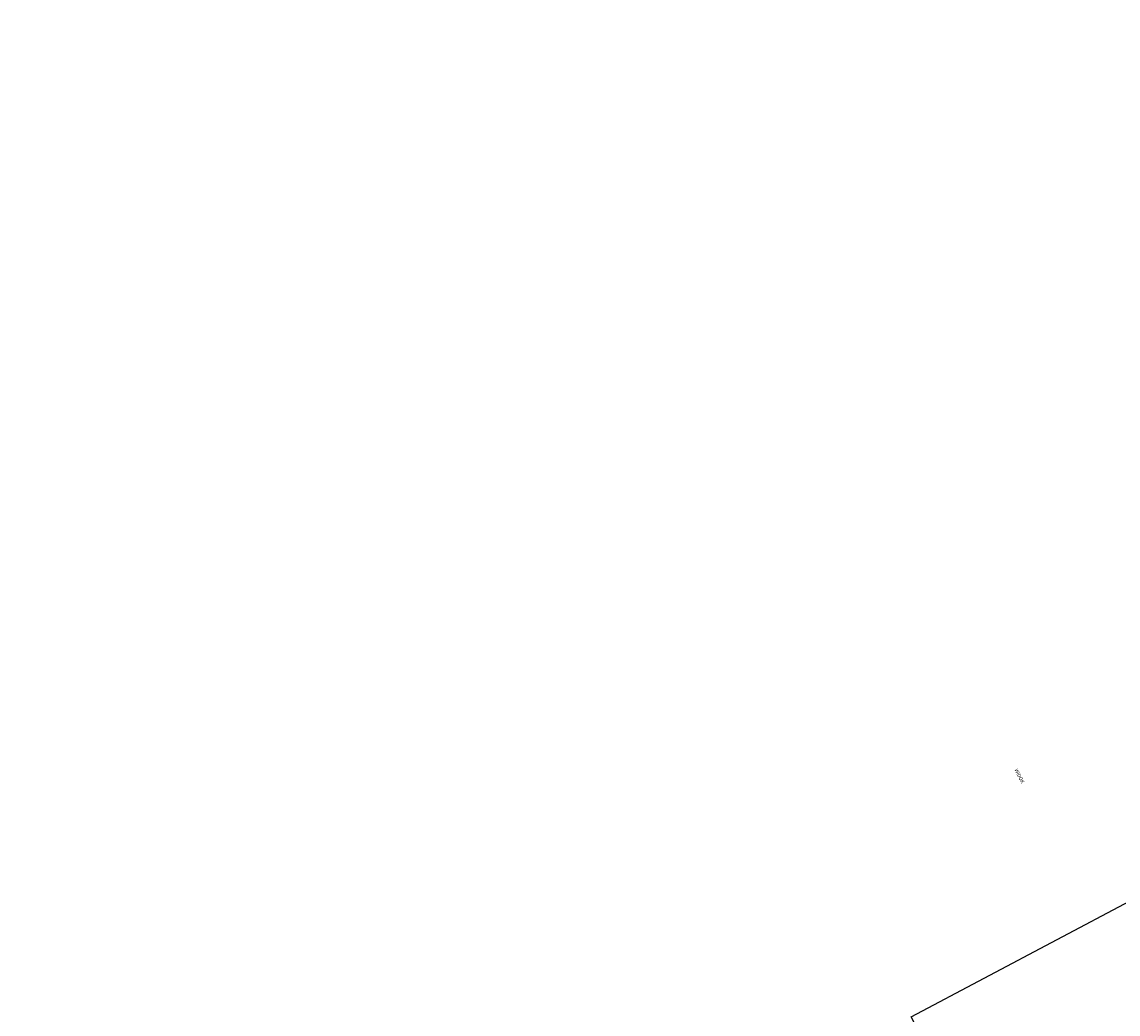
# Model space of a CAD drawing. Header units: millimetres. Extents: x -719417711 to 8331457056, y 1358857702 to 5726797456.
# Tile 34 of 71: x 7530375687 to 7530406855, y 5726543183 to 5726571380. Entities that reach past the tile are written whole.
import ezdxf

# ---------------------------------------------------------------- set-up
doc = ezdxf.new("R2010")
doc.units = ezdxf.units.MM
for name, color, linetype in [('0 wymiar', 32, 'Continuous'), ('1 cienka', 4, 'Continuous'), ('4 średnia', 3, 'Continuous'), ('5 opis', 7, 'Continuous')]:
    doc.layers.add(name, color=color, linetype=linetype)
doc.layers.add('6 pomoc 01', color=1, linetype='Continuous', plot=False)
doc.styles.add('M 1_100', font='geniso.shx', dxfattribs={"height": 250})
doc.styles.add('M 1_20', font='geniso.shx', dxfattribs={"height": 50})

# ---------------------------------------------------------------- blocks, each defined once
blk = doc.blocks.new('OG-3.4')
at = {"layer": '4 średnia', "insert": (-1913.05, 762.314), "char_height": 250, "attachment_point": 1, "style": 'M 1_100'}
blk.add_mtext_dynamic_manual_height_columns('\\pi1452.3;{\\LOG-3.4 \\P\\pi796.13;}(107,20 m n.p.m.)', width=3854.57291, gutter_width=1250, heights=[0], dxfattribs=at)
blk = doc.blocks.new('OG-3.5b')
at = {"layer": '4 średnia', "insert": (-1913.05, 762.314), "char_height": 250, "attachment_point": 1, "style": 'M 1_100'}
blk.add_mtext_dynamic_manual_height_columns('\\pi1372.8;{\\LOG-3.5b \\P\\pi796.13;}(107,00 m n.p.m.)', width=3854.57291, gutter_width=1250, heights=[0], dxfattribs=at)
blk = doc.blocks.new('OG-3.5a')
at = {"layer": '4 średnia', "insert": (-1913.05, 762.314), "char_height": 250, "attachment_point": 1, "style": 'M 1_100'}
blk.add_mtext_dynamic_manual_height_columns('\\pi1372.8;{\\LOG-3.5a \\P\\pi796.13;}(107,30 m n.p.m.)', width=3854.57291, gutter_width=1250, heights=[0], dxfattribs=at)

msp = doc.modelspace()

# ---------------------------------------------------------------- block references
at = {"layer": '0 wymiar', "rotation": 297.8979501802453}
msp.add_blockref('OG-3.4', (7530295318.170634, 5726769127.920026), dxfattribs=at)

# ---------------------------------------------------------------- next in the draw order: block references
msp.add_blockref('OG-3.5b', (7530304173.91927, 5726751973.430897), dxfattribs=at)

# ---------------------------------------------------------------- next in the draw order: block references
at = {"layer": '1 cienka', "rotation": 297.8979501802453}
msp.add_blockref('OG-3.5a', (7530306321.879252, 5726748557.454565), dxfattribs=at)

# ---------------------------------------------------------------- next in the draw order: linework, layer by layer
at = {"layer": '6 pomoc 01'}
msp.add_lwpolyline([(7530417580.883999, 5726551896.93683), (7530431102.465948, 5726526356.903041), (7530414493.752809, 5726517563.802857), (7530400972.17086, 5726543103.836648)], close=True, dxfattribs=at)

# ---------------------------------------------------------------- next in the draw order: texts
at = {"layer": '5 opis'}
for s, width, insert, char_height, attachment_point, rotation, style in [('\\pi741.88;SCHEMAT TYCZENIA GRODZIC\\P\\pi2839.3;PODPORY NR 1,\\P\\pi3492.9;skala 1:100', 10003.56048163, (7530356219.460254, 5726646843.939495), 500, 1, 297.8979501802, 'M 1_100'), ('\\pi549.04;WIDOK Z GÓRY NA PODPORĘ NR 2,\\P\\pi1265;skala 1:20', 3083.57293126, (7530377771.100025, 5726598409.374006), 100, 7, 297.8979501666, 'M 1_20'), ('\\pi576.16;WIDOK Z TYŁU', 1982.81475457, (7530389829.332726, 5726595071.204228), 100, 1, 297.8979503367, 'M 1_20'), ('\\pi741.88;SCHEMAT TYCZENIA GRODZIC\\P\\pi2789.3;PODPORY NR 2,\\P\\pi3492.9;skala 1:100', 10003.56048163, (7530386329.472917, 5726589971.101405), 500, 1, 297.8979501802, 'M 1_100')]:
    msp.add_mtext_dynamic_manual_height_columns(s, width=width, gutter_width=250, heights=[0], dxfattribs=dict(at, insert=insert, char_height=char_height, attachment_point=attachment_point, rotation=rotation, style=style))

doc.saveas('drawing.dxf')
